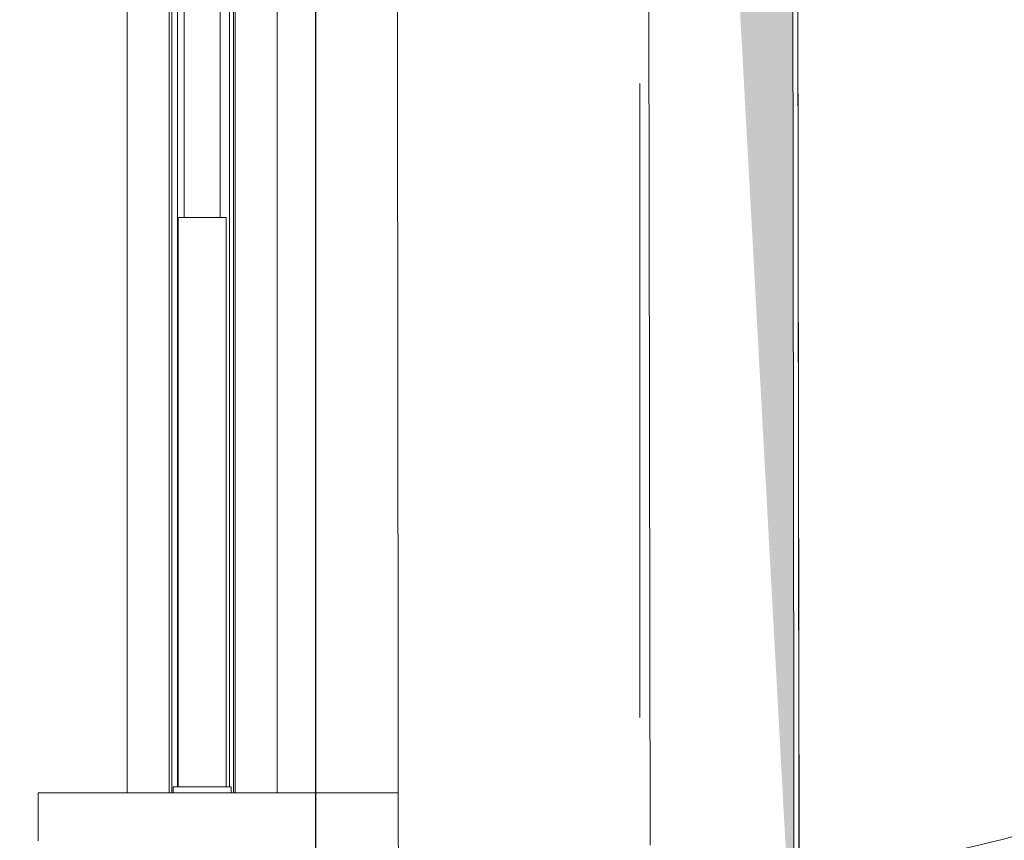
# Model space of a CAD drawing. Header units: millimetres. Extents: x 11681 to 15516, y 25095 to 29743.
# Tile 82 of 96: x 12873 to 12955, y 27975 to 28043. Entities that reach past the tile are written whole.
import ezdxf
from ezdxf.lldxf.tags import DXFTag

# ---------------------------------------------------------------- set-up
doc = ezdxf.new("R2010")
doc.units = ezdxf.units.MM
doc.linetypes.add('Przerywana podwójnie', pattern=[109.361107, 52.916665, -21.166666, 14.111111, -21.166666])
doc.linetypes.add('Wipeout_Contour', pattern=[100, 0, -100])
for name, color, linetype, lineweight, true_color in [('00 - nowa technologia myjni_Nr_pióra__95', 7, 'Continuous', 20, 0x7c7c7c), ('410-K Osie główne_Nr_pióra__95', 7, 'Continuous', 0, 0x7c7c7c), ('420-K Ściany_Nr_pióra__95', 7, 'Continuous', 13, 0x7c7c7c), ('460 - Stropy_Nr_pióra__95', 7, 'Continuous', 13, 0x7c7c7c), ('Nowe_460 - Stropy_Nr_pióra__95', 7, 'Continuous', 13, 0x7c7c7c), ('Nowe_Drzwi Archicad_Nr_pióra__95', 7, 'Continuous', 20, 0x7c7c7c)]:
    doc.layers.add(name, color=color, linetype=linetype, lineweight=lineweight, true_color=true_color)
doc.layers.add('420-K Ściany', color=7, linetype='Continuous')
doc.layers.add('IS_Zimna_woda', color=5, linetype='SOLID', lineweight=30)
doc.layers.add('XREF', color=8, linetype='Continuous', lineweight=9)
tags = doc.linetypes.add('SOLID', pattern=[10, 10, 0]).pattern_tags.tags
tags[6:7] = [DXFTag(74, 4), DXFTag(75, 0), DXFTag(340, '0'), DXFTag(46, 0.0), DXFTag(50, 0.0), DXFTag(44, 0.0), DXFTag(45, 0.0)]
tags[4:5] = [DXFTag(74, 4), DXFTag(75, 0), DXFTag(340, '0'), DXFTag(46, 0.0), DXFTag(50, 0.0), DXFTag(44, 0.0), DXFTag(45, 0.0)]

# ---------------------------------------------------------------- blocks, each defined once
blk = doc.blocks.new('parter 2025.10.15')
at = {"layer": '00 - nowa technologia myjni_Nr_pióra__95', "color": 8, "linetype": 'Continuous', "lineweight": 5}
for p, q in [((604.022, 2636.076), (604.022, 2709.652)), ((607.042, 2636.076), (607.042, 2709.652)), ((599.282, 2588.076), (599.282, 2692.989)), ((602.782, 2588.076), (602.782, 2692.989)), ((602.997, 2588.076), (602.997, 2692.989)), ((603.482, 2588.576), (603.482, 2692.989)), ((607.807, 2588.576), (607.807, 2692.989)), ((608.132, 2588.076), (608.132, 2692.989)), ((608.282, 2588.076), (608.282, 2692.989)), ((611.782, 2588.076), (611.782, 2692.989)), ((603.532, 2636.076), (603.532, 2588.576)), ((603.932, 2636.076), (603.532, 2636.076)), ((607.132, 2636.076), (603.932, 2636.076)), ((607.532, 2636.076), (607.132, 2636.076)), ((607.532, 2636.076), (607.532, 2588.576)), ((603.107, 2588.576), (603.107, 2588.076)), ((603.932, 2588.576), (603.107, 2588.576)), ((607.132, 2588.576), (603.932, 2588.576)), ((607.957, 2588.576), (607.132, 2588.576)), ((607.957, 2588.576), (607.957, 2588.076)), ((629.432, 2588.526), (629.432, 2588.925)), ((629.432, 2588.925), (634.432, 2588.925)), ((629.432, 2588.501), (629.432, 2588.526)), ((629.432, 2588.526), (634.432, 2588.526)), ((629.432, 2587.901), (629.432, 2588.501)), ((629.432, 2588.501), (641.932, 2588.501)), ((634.432, 2588.526), (634.432, 2588.925)), ((634.432, 2588.501), (634.432, 2588.526)), ((636.932, 2588.526), (636.932, 2588.925)), ((636.932, 2588.925), (641.932, 2588.925)), ((636.932, 2588.501), (636.932, 2588.526)), ((636.932, 2588.526), (641.932, 2588.526)), ((641.932, 2588.526), (641.932, 2588.925)), ((641.932, 2588.076), (641.932, 2588.526)), ((641.932, 2588.076), (641.932, 2588.501)), ((629.432, 2588.076), (591.832, 2588.076)), ((591.832, 2587.576), (591.832, 2588.076)), ((629.432, 2587.901), (629.432, 2584.251)), ((641.932, 2587.995), (641.932, 2588.076)), ((641.932, 2588.076), (642.532, 2588.076)), ((641.932, 2587.995), (641.932, 2587.249)), ((591.832, 2587.576), (591.832, 2584.575)), ((640.892, 2586.806), (640.911, 2586.876)), ((640.911, 2586.876), (640.944, 2586.876)), ((640.944, 2586.876), (641.68, 2586.876)), ((641.713, 2586.876), (641.68, 2586.876)), ((641.732, 2586.806), (641.713, 2586.876)), ((641.732, 2587.025), (641.782, 2587.075)), ((641.732, 2585.62), (641.732, 2587.025)), ((641.782, 2585.596), (641.782, 2587.075)), ((641.932, 2587.075), (641.782, 2587.075)), ((641.932, 2586.729), (641.932, 2587.249)), ((640.232, 2586.496), (640.312, 2586.576)), ((640.232, 2586.496), (640.232, 2586.277)), ((640.232, 2586.277), (640.232, 2585.656)), ((640.312, 2586.576), (640.312, 2586.315)), ((640.312, 2586.576), (640.892, 2586.576)), ((640.312, 2586.315), (640.312, 2585.576)), ((640.892, 2586.806), (640.892, 2586.425)), ((640.892, 2586.425), (640.892, 2585.346)), ((640.944, 2586.076), (641.68, 2586.076)), ((641.932, 2586.729), (641.932, 2585.481)), ((640.232, 2585.656), (640.312, 2585.576)), ((640.312, 2585.576), (640.892, 2585.576)), ((640.892, 2585.346), (640.911, 2585.276)), ((640.944, 2585.276), (640.911, 2585.276)), ((640.944, 2585.276), (641.68, 2585.276)), ((641.68, 2585.276), (641.713, 2585.276)), ((641.732, 2585.346), (641.713, 2585.276)), ((641.732, 2585.126), (641.732, 2585.62)), ((641.782, 2585.076), (641.782, 2585.596)), ((641.932, 2584.975), (641.932, 2585.481)), ((591.832, 2584.076), (591.832, 2584.575)), ((641.732, 2585.126), (641.782, 2585.076)), ((641.932, 2585.076), (641.782, 2585.076)), ((641.932, 2584.17), (641.932, 2584.975)), ((629.432, 2583.651), (629.432, 2584.251)), ((641.932, 2584.076), (641.932, 2584.17))]:
    blk.add_line(p, q, dxfattribs=at)
for points in [[(640.911, 2586.459), (640.913, 2586.578), (640.922, 2586.703), (640.944, 2586.876)], [(641.713, 2586.459), (641.711, 2586.578), (641.702, 2586.703), (641.68, 2586.876)], [(640.911, 2586.459), (640.915, 2586.341), (640.926, 2586.215), (640.944, 2586.076)], [(640.944, 2586.076), (640.927, 2585.946), (640.916, 2585.831), (640.911, 2585.671), (640.917, 2585.511), (640.927, 2585.4), (640.944, 2585.276)], [(641.713, 2586.459), (641.709, 2586.341), (641.699, 2586.215), (641.68, 2586.076)], [(641.68, 2586.076), (641.698, 2585.946), (641.708, 2585.831), (641.713, 2585.671), (641.707, 2585.511), (641.697, 2585.4), (641.68, 2585.276)]]:
    blk.add_lwpolyline(points, dxfattribs=at)
blk.add_arc((605.532, 2631.076), 2, 359.90569, 0.09432, dxfattribs=at)
at = {"color": 8, "linetype": 'Wipeout_Contour', "lineweight": 5, "ltscale": 10840.077971}
blk.add_wipeout([(648.191, 2694.153), (621.763, 2700.699), (621.926, 2570.699), (654.925, 2570.741)], dxfattribs=at).dxf.layer = '420-K Ściany'
at = {"layer": '420-K Ściany', "linetype": 'Continuous', "lineweight": 5}
blk.add_hatch(color=8, dxfattribs=at).paths.add_polyline_path([(654.763, 2700.741), (621.763, 2700.699), (648.191, 2694.153), (654.925, 2570.741)])
at = {"layer": '410-K Osie główne_Nr_pióra__95', "color": 8, "linetype": 'Przerywana podwójnie', "lineweight": 5}
blk.add_line((642.057, 3303.44), (642.057, -164.955), dxfattribs=at)
at = {"layer": '420-K Ściany_Nr_pióra__95', "color": 8, "linetype": 'Continuous', "lineweight": 5, "flags": 128}
for points in [[(621.763, 2700.699), (621.926, 2570.699)], [(654.925, 2570.741), (654.763, 2700.741)]]:
    blk.add_lwpolyline(points, dxfattribs=at)
at = {"layer": '460 - Stropy_Nr_pióra__95', "color": 8, "linetype": 'Continuous', "lineweight": 5, "flags": 128}
blk.add_lwpolyline([(6.752, 7.866), (658.572, 7.047), (655.727, 2276.766), (655.137, 2747.249), (654.747, 3058.701), (10.584, 3058.701)], close=True, dxfattribs=at)
at = {"layer": 'Nowe_460 - Stropy_Nr_pióra__95', "color": 8, "linetype": 'Continuous', "lineweight": 5, "flags": 128}
blk.add_lwpolyline([(1099.745, 2747.249), (655.137, 2747.249), (655.727, 2276.766), (1099.745, 2276.766)], close=True, dxfattribs=at)
at = {"layer": 'Nowe_Drzwi Archicad_Nr_pióra__95', "color": 8, "linetype": 'Continuous', "lineweight": 5}
blk.add_line((642.909, 2583.726), (642.779, 2687.725), dxfattribs=at)
blk.add_arc((644.775, 2690.728), 110, 270.07183, 0.07183, dxfattribs=at)

msp = doc.modelspace()

# ---------------------------------------------------------------- block references
at = {"layer": 'XREF'}
msp.add_blockref('parter 2025.10.15', (12282.339, 25390.784), dxfattribs=at)

# ---------------------------------------------------------------- next in the draw order: linework, layer by layer
at = {"layer": 'IS_Zimna_woda', "ltscale": 10}
msp.add_lwpolyline([(12897.355, 25496.048), (12897.355, 28392.435)], dxfattribs=at)

doc.saveas('drawing.dxf')
